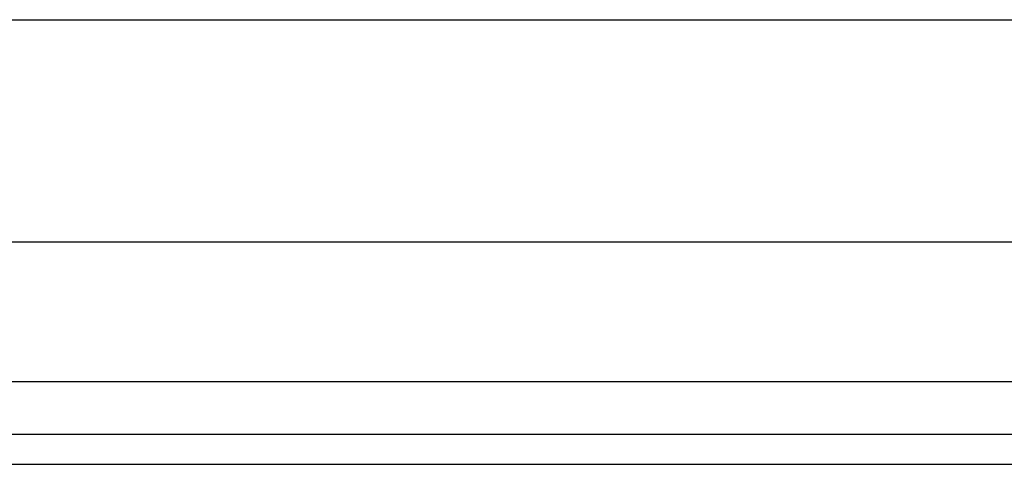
# Model space of a CAD drawing. Header units: inches. Extents: x 4 to 105, y 5 to 58.
# Tile 18 of 133: x 11.474 to 13.217, y 9.486 to 10.273. Entities that reach past the tile are written whole.
import ezdxf

# ---------------------------------------------------------------- set-up
doc = ezdxf.new("R2010")
doc.units = ezdxf.units.IN
doc.header["$MEASUREMENT"] = 0
doc.layers.add('Visible Edges(ANSI)', color=7, linetype='Continuous', lineweight=25)
doc.layers.add('Visible Tangent Edges(ANSI)', color=7, linetype='Continuous', lineweight=25)

msp = doc.modelspace()

# ---------------------------------------------------------------- linework, layer by layer
at = {"layer": 'Visible Edges(ANSI)'}
for p, q in [((4.3946, 10.2729), (18.5387, 10.2729)), ((18.5387, 9.8792), (4.3946, 9.8792)), ((19.2899, 9.5385), (3.6639, 9.5385)), ((3.6639, 9.4855), (19.2899, 9.4855))]:
    msp.add_line(p, q, dxfattribs=at)
at = {"layer": 'Visible Tangent Edges(ANSI)'}
msp.add_line((19.2899, 9.6315), (3.6639, 9.6315), dxfattribs=at)

doc.saveas('drawing.dxf')
